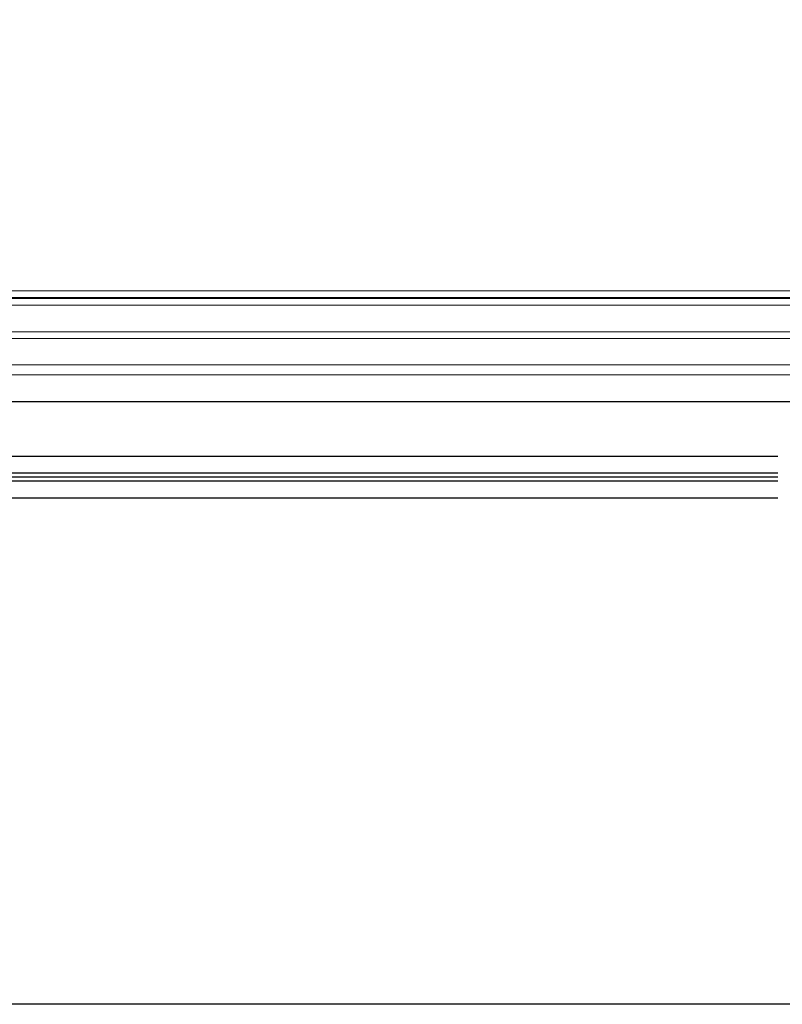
# Model space of a CAD drawing. Header units: inches. Extents: x 34737 to 291769, y 4926 to 74566.
# Tile 83 of 256: x 251964 to 252309, y 30810 to 31256. Entities that reach past the tile are written whole.
import ezdxf

# ---------------------------------------------------------------- set-up
doc = ezdxf.new("R2010")
doc.units = ezdxf.units.IN
doc.header["$LTSCALE"] = 300
for name, pattern in [('ACAD_ISO02W100', [15, 12, -3]), ('ACAD_ISO10W100', [18.5, 12, -3, 0.5, -3]), ('AM_DIN_G_W050', [13.75, 9.75, -1.5, 1, -1.5])]:
    doc.linetypes.add(name, pattern=pattern)
for name, color, linetype, lineweight in [('!_A_01_TENKÁ', 8, 'Continuous', 13), ('!_A_03_ČIARKOVANÁ', 41, 'ACAD_ISO02W100', 13), ('!_A_04_BODKOČIARKOVANÁ', 30, 'ACAD_ISO10W100', 13), ('_MB_szklo_0.15', 142, 'Continuous', 15), ('AM_7', 4, 'AM_DIN_G_W050', 25)]:
    doc.layers.add(name, color=color, linetype=linetype, lineweight=lineweight)
doc.layers.add('!_A_52_NOVÉ KCIE', color=7, linetype='Continuous', lineweight=13, true_color=0xa30000)

msp = doc.modelspace()

# ---------------------------------------------------------------- linework, layer by layer
at = {"layer": '!_A_01_TENKÁ', "color": 7, "lineweight": -3}
for p, q in [((252306.63, 31057.91), (249413.94, 31057.91)), ((249413.94, 31050.41), (252306.63, 31050.41)), ((252306.63, 31046.66), (249413.94, 31046.66)), ((249413.94, 31039.16), (252306.63, 31039.16))]:
    msp.add_line(p, q, dxfattribs=at)
at = {"layer": '!_A_03_ČIARKOVANÁ', "color": 7, "lineweight": -3}
msp.add_lwpolyline([(249296.38, 31082.78), (261523.63, 31082.78)], dxfattribs=at)
at = {"layer": '!_A_04_BODKOČIARKOVANÁ', "color": 7, "lineweight": -3}
msp.add_lwpolyline([(261699.88, 32828.78), (261699.88, 30906.53), (249285.13, 30906.53)], dxfattribs=at)
at = {"layer": '!_A_52_NOVÉ KCIE', "color": 7, "lineweight": -3}
msp.add_lwpolyline([(261771.8, 30809.93), (249557.28, 30809.93), (249405.73, 30961.47)], dxfattribs=at)
at = {"layer": '_MB_szklo_0.15'}
for points in [[(252344.38, 31129.88), (251655.88, 31129.88), (251655.88, 31132.88), (252344.38, 31132.88)], [(252344.38, 31129.31), (251655.88, 31129.31), (251655.88, 31129.88), (252344.38, 31129.88)], [(252344.38, 31126.31), (251655.88, 31126.31), (251655.88, 31129.31), (252344.38, 31129.31)], [(252344.38, 31111.31), (251655.88, 31111.31), (251655.88, 31114.31), (252344.38, 31114.31)], [(252344.38, 31094.81), (251655.88, 31094.81), (251655.88, 31099.31), (252344.38, 31099.31)]]:
    msp.add_lwpolyline(points, dxfattribs=at)
at = {"layer": 'AM_7', "color": 7, "lineweight": -3}
msp.add_line((252306.63, 31048.53), (249396.16, 31048.53), dxfattribs=at)

doc.saveas('drawing.dxf')
